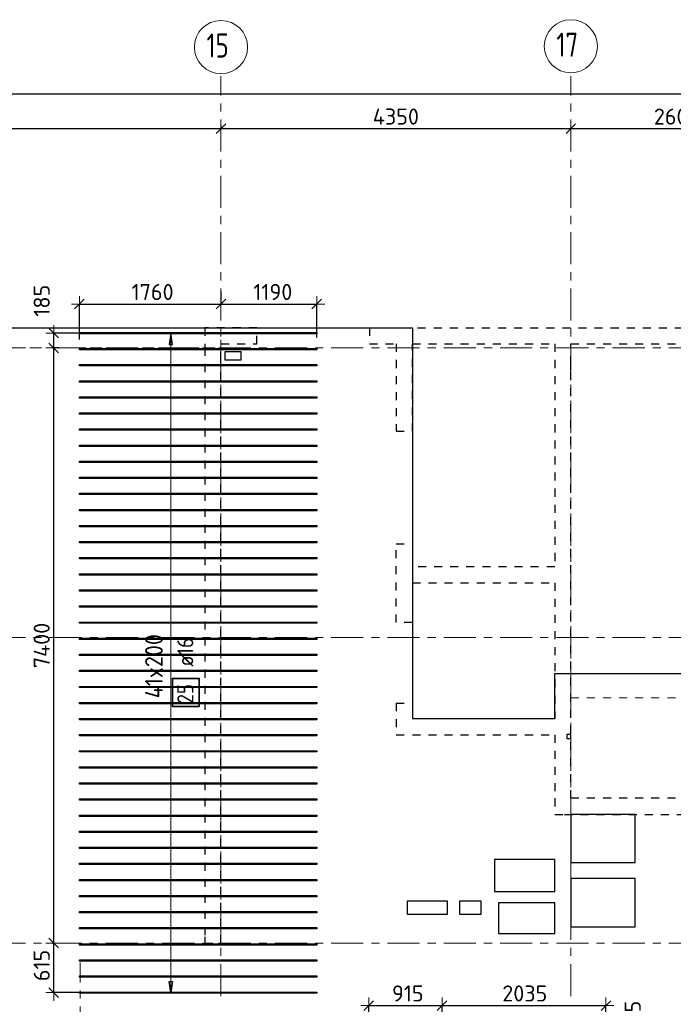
# Model space of a CAD drawing. Header units: metres. Extents: x -38 to 97, y -15 to 21.
# Tile 34 of 132: x 36 to 44, y 8 to 20. Entities that reach past the tile are written whole.
import ezdxf

# ---------------------------------------------------------------- set-up
doc = ezdxf.new("R2010")
doc.units = ezdxf.units.M
doc.header["$PDMODE"] = 65
for name, pattern in [('______11', [0.5, 0.4, -0.05, 0, -0.05]), ('______2', [0.0405, 0.03, -0.0105]), ('______3', [0.5, 0.4, -0.1]), ('______5', [1.1, 0.8, -0.1, 0.1, -0.1])]:
    doc.linetypes.add(name, pattern=pattern)
for name, color, linetype, lineweight in [('XR$2$Осевая линия (1)', 7, '______5', 13), ('XR$2$Размерная линия (1)', 7, 'Continuous', 13), ('XR$4$Балка (1)', 7, '______3', 13), ('XR$4$Перекрытие (1)', 7, 'Continuous', 35), ('XR$4$Размерная линия (1)', 7, 'Continuous', 13)]:
    doc.layers.add(name, color=color, linetype=linetype, lineweight=lineweight)
doc.layers.add('XR$4$Арм.стержн.Доп. Арм верхн.зоны Х', color=7, linetype='Continuous', lineweight=35, true_color=0x8c8cff)
doc.layers.add('XR$6$Стена_ бетон несущ.', color=7, linetype='Continuous', lineweight=70, true_color=0xb4b496)
doc.styles.add('ISOCPEUR', font='txt')
doc.dimstyles.new('DIMSTYLE_3', dxfattribs={"dimtxt": 0.2, "dimasz": 0.2, "dimexe": 0, "dimexo": 0, "dimgap": 0.1, "dimtad": 2, "dimdec": 0, "dimlfac": 1000, "dimrnd": 5, "dimzin": 12, "dimdsep": 46, "dimtxsty": 'ISOCPEUR', "dimblk1": 'ALL_ML_STRICH', "dimblk2": 'ALL_ML_STRICH', "dimsah": 1, "dimcen": 0, "dimclrd": 7, "dimclre": 256, "dimclrt": 7, "dimadec": 0, "dimazin": 0, "dimtfac": 1, "dimtdec": 0, "dimtix": 1, "dimtmove": 2, "dimatfit": 3, "dimfxl": 0, "dimtzin": 0, "dimlwd": 0, "dimlwe": -3, "dimarcsym": 0})
doc.dimstyles.new('DIMSTYLE_33', dxfattribs={"dimtxt": 0.2, "dimasz": 0.2, "dimexe": 0, "dimexo": 0, "dimgap": 0.1, "dimtad": 2, "dimdec": 0, "dimlfac": 1000, "dimrnd": 5, "dimzin": 12, "dimdsep": 46, "dimtxsty": 'ISOCPEUR', "dimblk1": 'ALL_ML_STRICH', "dimblk2": 'ALL_ML_STRICH', "dimsah": 1, "dimcen": 0, "dimclrd": 7, "dimclre": 256, "dimclrt": 7, "dimadec": 0, "dimazin": 0, "dimtfac": 1, "dimtdec": 0, "dimtix": 1, "dimtmove": 2, "dimatfit": 3, "dimfxl": 0, "dimtvp": 1.2, "dimtzin": 0, "dimlwd": 0, "dimlwe": -3, "dimarcsym": 0})

# ---------------------------------------------------------------- blocks, each defined once
blk = doc.blocks.new('ALL_ML_STRICH')
at = {"color": 0, "linetype": 'ByBlock', "lineweight": -2}
for p, q in [((-1, 0), (0.5, 0)), ((-0.3, -0.3), (0.3, 0.3)), ((0, -0.5), (0, 0.5))]:
    blk.add_line(p, q, dxfattribs=at)
blk = doc.blocks.new('*D11')
at = {"layer": 'DEFPOINTS', "color": 7, "linetype": 'Continuous', "lineweight": 13, "transparency": 33554687}
for p in [(0.5, 19.557), (0.5, 19.377), (61.6, 17.12)]:
    blk.add_point(p, dxfattribs=at)
at = {"layer": 'XR$2$Размерная линия (1)', "color": 9, "linetype": 'Continuous', "lineweight": -2, "true_color": 0xc7c7c7, "transparency": 33554687}
for p, q in [((0.5, 19.357), (0.5, 19.557)), ((61.6, 17.14), (61.6, 19.557))]:
    blk.add_line(p, q, dxfattribs=at)
at = {"layer": 'XR$2$Размерная линия (1)', "color": 7, "linetype": 'Continuous', "lineweight": -2, "transparency": 33554687}
blk.add_line((0.5, 19.557), (61.6, 19.557), dxfattribs=at)
at = {"layer": 'XR$2$Размерная линия (1)', "color": 7, "linetype": 'Continuous', "lineweight": 13, "transparency": 33554687, "xscale": 0.2, "yscale": 0.2, "zscale": 0.2, "rotation": 180}
blk.add_blockref('ALL_ML_STRICH', (0.5, 19.557), dxfattribs=at)
at = {"layer": 'XR$2$Размерная линия (1)', "color": 7, "linetype": 'Continuous', "lineweight": 13, "transparency": 33554687, "xscale": 0.2, "yscale": 0.2, "zscale": 0.2}
blk.add_blockref('ALL_ML_STRICH', (61.6, 19.557), dxfattribs=at)
at = {"layer": 'XR$2$Размерная линия (1)', "color": 7, "linetype": 'Continuous', "lineweight": 13, "transparency": 33554687, "insert": (31.1, 19.707), "char_height": 0.2, "width": 1, "attachment_point": 5, "style": 'ISOCPEUR'}
blk.add_mtext('\\A1;{61100}', dxfattribs=at)
blk = doc.blocks.new('*D34')
at = {"layer": 'DEFPOINTS', "color": 7, "linetype": 'Continuous', "lineweight": 13, "transparency": 33554687}
for p in [(32.85, 19.135), (32.85, 19.126), (38.7, 19.186)]:
    blk.add_point(p, dxfattribs=at)
at = {"layer": 'XR$2$Размерная линия (1)', "color": 9, "linetype": 'Continuous', "lineweight": -2, "true_color": 0xc7c7c7, "transparency": 33554687}
for p, q in [((32.85, 19.126), (32.85, 19.126)), ((38.7, 19.166), (38.7, 19.126))]:
    blk.add_line(p, q, dxfattribs=at)
at = {"layer": 'XR$2$Размерная линия (1)', "color": 7, "linetype": 'Continuous', "lineweight": -2, "transparency": 33554687}
blk.add_line((32.85, 19.126), (38.7, 19.126), dxfattribs=at)
at = {"layer": 'XR$2$Размерная линия (1)', "color": 7, "linetype": 'Continuous', "lineweight": 13, "transparency": 33554687, "xscale": 0.2, "yscale": 0.2, "zscale": 0.2, "rotation": 180}
blk.add_blockref('ALL_ML_STRICH', (32.85, 19.126), dxfattribs=at)
at = {"layer": 'XR$2$Размерная линия (1)', "color": 7, "linetype": 'Continuous', "lineweight": 13, "transparency": 33554687, "xscale": 0.2, "yscale": 0.2, "zscale": 0.2}
blk.add_blockref('ALL_ML_STRICH', (38.7, 19.126), dxfattribs=at)
at = {"layer": 'XR$2$Размерная линия (1)', "color": 7, "linetype": 'Continuous', "lineweight": 13, "transparency": 33554687, "insert": (35.785, 19.276), "char_height": 0.2, "width": 0.8, "attachment_point": 5, "style": 'ISOCPEUR'}
blk.add_mtext('\\A1;{5850}', dxfattribs=at)
blk = doc.blocks.new('*D35')
at = {"layer": 'DEFPOINTS', "color": 7, "linetype": 'Continuous', "lineweight": 13, "transparency": 33554687}
for p in [(38.7, 19.186), (38.7, 19.126), (43.05, 19.104)]:
    blk.add_point(p, dxfattribs=at)
at = {"layer": 'XR$2$Размерная линия (1)', "color": 9, "linetype": 'Continuous', "lineweight": -2, "true_color": 0xc7c7c7, "transparency": 33554687}
for p, q in [((38.7, 19.166), (38.7, 19.126)), ((43.05, 19.124), (43.05, 19.126))]:
    blk.add_line(p, q, dxfattribs=at)
at = {"layer": 'XR$2$Размерная линия (1)', "color": 7, "linetype": 'Continuous', "lineweight": -2, "transparency": 33554687}
blk.add_line((38.7, 19.126), (43.05, 19.126), dxfattribs=at)
at = {"layer": 'XR$2$Размерная линия (1)', "color": 7, "linetype": 'Continuous', "lineweight": 13, "transparency": 33554687, "xscale": 0.2, "yscale": 0.2, "zscale": 0.2, "rotation": 180}
blk.add_blockref('ALL_ML_STRICH', (38.7, 19.126), dxfattribs=at)
at = {"layer": 'XR$2$Размерная линия (1)', "color": 7, "linetype": 'Continuous', "lineweight": 13, "transparency": 33554687, "xscale": 0.2, "yscale": 0.2, "zscale": 0.2}
blk.add_blockref('ALL_ML_STRICH', (43.05, 19.126), dxfattribs=at)
at = {"layer": 'XR$2$Размерная линия (1)', "color": 7, "linetype": 'Continuous', "lineweight": 13, "transparency": 33554687, "insert": (40.875, 19.276), "char_height": 0.2, "width": 0.8, "attachment_point": 5, "style": 'ISOCPEUR'}
blk.add_mtext('\\A1;{4350}', dxfattribs=at)
blk = doc.blocks.new('*D36')
at = {"layer": 'DEFPOINTS', "color": 7, "linetype": 'Continuous', "lineweight": 13, "transparency": 33554687}
for p in [(43.05, 19.126), (43.05, 19.104), (45.65, 19.05)]:
    blk.add_point(p, dxfattribs=at)
at = {"layer": 'XR$2$Размерная линия (1)', "color": 9, "linetype": 'Continuous', "lineweight": -2, "true_color": 0xc7c7c7, "transparency": 33554687}
for p, q in [((43.05, 19.124), (43.05, 19.126)), ((45.65, 19.07), (45.65, 19.126))]:
    blk.add_line(p, q, dxfattribs=at)
at = {"layer": 'XR$2$Размерная линия (1)', "color": 7, "linetype": 'Continuous', "lineweight": -2, "transparency": 33554687}
blk.add_line((43.05, 19.126), (45.65, 19.126), dxfattribs=at)
at = {"layer": 'XR$2$Размерная линия (1)', "color": 7, "linetype": 'Continuous', "lineweight": 13, "transparency": 33554687, "xscale": 0.2, "yscale": 0.2, "zscale": 0.2, "rotation": 180}
blk.add_blockref('ALL_ML_STRICH', (43.05, 19.126), dxfattribs=at)
at = {"layer": 'XR$2$Размерная линия (1)', "color": 7, "linetype": 'Continuous', "lineweight": 13, "transparency": 33554687, "xscale": 0.2, "yscale": 0.2, "zscale": 0.2}
blk.add_blockref('ALL_ML_STRICH', (45.65, 19.126), dxfattribs=at)
at = {"layer": 'XR$2$Размерная линия (1)', "color": 7, "linetype": 'Continuous', "lineweight": 13, "transparency": 33554687, "insert": (44.36, 19.276), "char_height": 0.2, "width": 0.8, "attachment_point": 5, "style": 'ISOCPEUR'}
blk.add_mtext('\\A1;{2600}', dxfattribs=at)
blk = doc.blocks.new('*D461')
at = {"layer": 'DEFPOINTS', "color": 7, "linetype": 'Continuous', "lineweight": 13, "transparency": 33554687}
for p in [(40.537, 8.224), (41.45, 8.021), (40.537, 7.616)]:
    blk.add_point(p, dxfattribs=at)
at = {"layer": 'XR$4$Размерная линия (1)', "color": 9, "linetype": 'Continuous', "lineweight": -2, "true_color": 0xc7c7c7, "transparency": 33554687}
for p, q in [((40.537, 7.636), (40.537, 8.224)), ((41.45, 8.041), (41.45, 8.224))]:
    blk.add_line(p, q, dxfattribs=at)
at = {"layer": 'XR$4$Размерная линия (1)', "color": 7, "linetype": 'Continuous', "lineweight": -2, "transparency": 33554687}
blk.add_line((40.537, 8.224), (41.45, 8.224), dxfattribs=at)
at = {"layer": 'XR$4$Размерная линия (1)', "color": 7, "linetype": 'Continuous', "lineweight": 13, "transparency": 33554687, "xscale": 0.2, "yscale": 0.2, "zscale": 0.2, "rotation": 180}
blk.add_blockref('ALL_ML_STRICH', (40.537, 8.224), dxfattribs=at)
at = {"layer": 'XR$4$Размерная линия (1)', "color": 7, "linetype": 'Continuous', "lineweight": 13, "transparency": 33554687, "xscale": 0.2, "yscale": 0.2, "zscale": 0.2}
blk.add_blockref('ALL_ML_STRICH', (41.45, 8.224), dxfattribs=at)
at = {"layer": 'XR$4$Размерная линия (1)', "color": 7, "linetype": 'Continuous', "lineweight": 13, "transparency": 33554687, "insert": (41.023, 8.374), "char_height": 0.2, "width": 0.6, "attachment_point": 5, "style": 'ISOCPEUR'}
blk.add_mtext('\\A1;{915}', dxfattribs=at)
blk = doc.blocks.new('*D462')
at = {"layer": 'DEFPOINTS', "color": 7, "linetype": 'Continuous', "lineweight": 13, "transparency": 33554687}
for p in [(41.45, 8.224), (41.45, 8.021), (43.487, 7.646)]:
    blk.add_point(p, dxfattribs=at)
at = {"layer": 'XR$4$Размерная линия (1)', "color": 9, "linetype": 'Continuous', "lineweight": -2, "true_color": 0xc7c7c7, "transparency": 33554687}
for p, q in [((41.45, 8.041), (41.45, 8.224)), ((43.487, 7.666), (43.487, 8.224))]:
    blk.add_line(p, q, dxfattribs=at)
at = {"layer": 'XR$4$Размерная линия (1)', "color": 7, "linetype": 'Continuous', "lineweight": -2, "transparency": 33554687}
blk.add_line((41.45, 8.224), (43.487, 8.224), dxfattribs=at)
at = {"layer": 'XR$4$Размерная линия (1)', "color": 7, "linetype": 'Continuous', "lineweight": 13, "transparency": 33554687, "xscale": 0.2, "yscale": 0.2, "zscale": 0.2, "rotation": 180}
blk.add_blockref('ALL_ML_STRICH', (41.45, 8.224), dxfattribs=at)
at = {"layer": 'XR$4$Размерная линия (1)', "color": 7, "linetype": 'Continuous', "lineweight": 13, "transparency": 33554687, "xscale": 0.2, "yscale": 0.2, "zscale": 0.2}
blk.add_blockref('ALL_ML_STRICH', (43.487, 8.224), dxfattribs=at)
at = {"layer": 'XR$4$Размерная линия (1)', "color": 7, "linetype": 'Continuous', "lineweight": 13, "transparency": 33554687, "insert": (42.478, 8.374), "char_height": 0.2, "width": 0.8, "attachment_point": 5, "style": 'ISOCPEUR'}
blk.add_mtext('\\A1;{2035}', dxfattribs=at)
blk = doc.blocks.new('*D483')
at = {"layer": 'DEFPOINTS', "color": 7, "linetype": 'Continuous', "lineweight": 13, "transparency": 33554687}
for p in [(38.7, 17.084), (36.94, 16.945), (36.94, 16.483)]:
    blk.add_point(p, dxfattribs=at)
at = {"layer": 'XR$4$Размерная линия (1)', "color": 9, "linetype": 'Continuous', "lineweight": -2, "true_color": 0xc7c7c7, "transparency": 33554687}
for p, q in [((38.7, 17.104), (38.7, 16.945)), ((36.94, 16.503), (36.94, 16.945))]:
    blk.add_line(p, q, dxfattribs=at)
at = {"layer": 'XR$4$Размерная линия (1)', "color": 7, "linetype": 'Continuous', "lineweight": -2, "transparency": 33554687}
blk.add_line((36.94, 16.945), (38.7, 16.945), dxfattribs=at)
at = {"layer": 'XR$4$Размерная линия (1)', "color": 7, "linetype": 'Continuous', "lineweight": 13, "transparency": 33554687, "xscale": 0.2, "yscale": 0.2, "zscale": 0.2, "rotation": 180}
blk.add_blockref('ALL_ML_STRICH', (36.94, 16.945), dxfattribs=at)
at = {"layer": 'XR$4$Размерная линия (1)', "color": 7, "linetype": 'Continuous', "lineweight": 13, "transparency": 33554687, "xscale": 0.2, "yscale": 0.2, "zscale": 0.2}
blk.add_blockref('ALL_ML_STRICH', (38.7, 16.945), dxfattribs=at)
at = {"layer": 'XR$4$Размерная линия (1)', "color": 7, "linetype": 'Continuous', "lineweight": 13, "transparency": 33554687, "insert": (37.85, 17.095), "char_height": 0.2, "width": 0.8, "attachment_point": 5, "style": 'ISOCPEUR'}
blk.add_mtext('\\A1;{1760}', dxfattribs=at)
blk = doc.blocks.new('*D484')
at = {"layer": 'DEFPOINTS', "color": 7, "linetype": 'Continuous', "lineweight": 13, "transparency": 33554687}
for p in [(38.7, 17.084), (38.7, 16.945), (39.89, 16.508)]:
    blk.add_point(p, dxfattribs=at)
at = {"layer": 'XR$4$Размерная линия (1)', "color": 9, "linetype": 'Continuous', "lineweight": -2, "true_color": 0xc7c7c7, "transparency": 33554687}
for p, q in [((38.7, 17.104), (38.7, 16.945)), ((39.89, 16.528), (39.89, 16.945))]:
    blk.add_line(p, q, dxfattribs=at)
at = {"layer": 'XR$4$Размерная линия (1)', "color": 7, "linetype": 'Continuous', "lineweight": -2, "transparency": 33554687}
blk.add_line((38.7, 16.945), (39.89, 16.945), dxfattribs=at)
at = {"layer": 'XR$4$Размерная линия (1)', "color": 7, "linetype": 'Continuous', "lineweight": 13, "transparency": 33554687, "xscale": 0.2, "yscale": 0.2, "zscale": 0.2, "rotation": 180}
blk.add_blockref('ALL_ML_STRICH', (38.7, 16.945), dxfattribs=at)
at = {"layer": 'XR$4$Размерная линия (1)', "color": 7, "linetype": 'Continuous', "lineweight": 13, "transparency": 33554687, "xscale": 0.2, "yscale": 0.2, "zscale": 0.2}
blk.add_blockref('ALL_ML_STRICH', (39.89, 16.945), dxfattribs=at)
at = {"layer": 'XR$4$Размерная линия (1)', "color": 7, "linetype": 'Continuous', "lineweight": 13, "transparency": 33554687, "insert": (39.345, 17.095), "char_height": 0.2, "width": 0.8, "attachment_point": 5, "style": 'ISOCPEUR'}
blk.add_mtext('\\A1;{1190}', dxfattribs=at)
blk = doc.blocks.new('*D485')
at = {"layer": 'DEFPOINTS', "color": 7, "linetype": 'Continuous', "lineweight": 13, "transparency": 33554687}
for p in [(36.587, 9), (36.621, 8.384), (37.025, 8.384)]:
    blk.add_point(p, dxfattribs=at)
at = {"layer": 'XR$4$Размерная линия (1)', "color": 9, "linetype": 'Continuous', "lineweight": -2, "true_color": 0xc7c7c7, "transparency": 33554687}
for p, q in [((36.607, 9), (36.621, 9)), ((37.005, 8.384), (36.621, 8.384))]:
    blk.add_line(p, q, dxfattribs=at)
at = {"layer": 'XR$4$Размерная линия (1)', "color": 7, "linetype": 'Continuous', "lineweight": -2, "transparency": 33554687}
blk.add_line((36.621, 8.384), (36.621, 9), dxfattribs=at)
at = {"layer": 'XR$4$Размерная линия (1)', "color": 7, "linetype": 'Continuous', "lineweight": 13, "transparency": 33554687, "xscale": 0.2, "yscale": 0.2, "zscale": 0.2}
for p, rotation in [((36.621, 9), 90), ((36.621, 8.384), 270)]:
    blk.add_blockref('ALL_ML_STRICH', p, dxfattribs=dict(at, rotation=rotation))
at = {"layer": 'XR$4$Размерная линия (1)', "color": 7, "linetype": 'Continuous', "lineweight": 13, "transparency": 33554687, "insert": (36.471, 8.722), "char_height": 0.2, "width": 0.6, "attachment_point": 5, "rotation": 90, "style": 'ISOCPEUR'}
blk.add_mtext('\\A1;{615}', dxfattribs=at)
blk = doc.blocks.new('*D486')
at = {"layer": 'DEFPOINTS', "color": 7, "linetype": 'Continuous', "lineweight": 13, "transparency": 33554687}
for p in [(36.708, 16.4), (36.587, 9), (36.621, 9)]:
    blk.add_point(p, dxfattribs=at)
at = {"layer": 'XR$4$Размерная линия (1)', "color": 9, "linetype": 'Continuous', "lineweight": -2, "true_color": 0xc7c7c7, "transparency": 33554687}
for p, q in [((36.688, 16.4), (36.621, 16.4)), ((36.607, 9), (36.621, 9))]:
    blk.add_line(p, q, dxfattribs=at)
at = {"layer": 'XR$4$Размерная линия (1)', "color": 7, "linetype": 'Continuous', "lineweight": -2, "transparency": 33554687}
blk.add_line((36.621, 9), (36.621, 16.4), dxfattribs=at)
at = {"layer": 'XR$4$Размерная линия (1)', "color": 7, "linetype": 'Continuous', "lineweight": 13, "transparency": 33554687, "xscale": 0.2, "yscale": 0.2, "zscale": 0.2}
for p, rotation in [((36.621, 16.4), 90), ((36.621, 9), 270)]:
    blk.add_blockref('ALL_ML_STRICH', p, dxfattribs=dict(at, rotation=rotation))
at = {"layer": 'XR$4$Размерная линия (1)', "color": 7, "linetype": 'Continuous', "lineweight": 13, "transparency": 33554687, "insert": (36.471, 12.7), "char_height": 0.2, "width": 0.8, "attachment_point": 5, "rotation": 90, "style": 'ISOCPEUR'}
blk.add_mtext('\\A1;{7400}', dxfattribs=at)
blk = doc.blocks.new('*D487')
at = {"layer": 'DEFPOINTS', "color": 7, "linetype": 'Continuous', "lineweight": 13, "transparency": 33554687}
for p in [(36.99, 16.584), (36.621, 16.4), (36.708, 16.4)]:
    blk.add_point(p, dxfattribs=at)
at = {"layer": 'XR$4$Размерная линия (1)', "color": 9, "linetype": 'Continuous', "lineweight": -2, "true_color": 0xc7c7c7, "transparency": 33554687}
for p, q in [((36.97, 16.584), (36.621, 16.584)), ((36.688, 16.4), (36.621, 16.4))]:
    blk.add_line(p, q, dxfattribs=at)
at = {"layer": 'XR$4$Размерная линия (1)', "color": 7, "linetype": 'Continuous', "lineweight": -2, "transparency": 33554687}
blk.add_line((36.621, 16.4), (36.621, 16.584), dxfattribs=at)
at = {"layer": 'XR$4$Размерная линия (1)', "color": 7, "linetype": 'Continuous', "lineweight": 13, "transparency": 33554687, "xscale": 0.2, "yscale": 0.2, "zscale": 0.2}
for p, rotation in [((36.621, 16.584), 90), ((36.621, 16.4), 270)]:
    blk.add_blockref('ALL_ML_STRICH', p, dxfattribs=dict(at, rotation=rotation))
at = {"layer": 'XR$4$Размерная линия (1)', "color": 7, "linetype": 'Continuous', "lineweight": 13, "transparency": 33554687, "insert": (36.471, 16.987), "char_height": 0.2, "width": 0.6, "attachment_point": 5, "rotation": 90, "style": 'ISOCPEUR'}
blk.add_mtext('\\A1;{185}', dxfattribs=at)
blk = doc.blocks.new('*D639')
at = {"layer": 'DEFPOINTS', "color": 7, "linetype": 'Continuous', "lineweight": 13, "transparency": 33554687}
for p in [(43.412, 7.727), (43.891, 7.4), (43.971, 7.4)]:
    blk.add_point(p, dxfattribs=at)
at = {"layer": 'XR$4$Размерная линия (1)', "color": 9, "linetype": 'Continuous', "lineweight": -2, "true_color": 0xc7c7c7, "transparency": 33554687}
for p, q in [((43.432, 7.727), (43.971, 7.727)), ((43.911, 7.4), (43.971, 7.4))]:
    blk.add_line(p, q, dxfattribs=at)
at = {"layer": 'XR$4$Размерная линия (1)', "color": 7, "linetype": 'Continuous', "lineweight": -2, "transparency": 33554687}
blk.add_line((43.971, 7.4), (43.971, 7.727), dxfattribs=at)
at = {"layer": 'XR$4$Размерная линия (1)', "color": 7, "linetype": 'Continuous', "lineweight": 13, "transparency": 33554687, "xscale": 0.2, "yscale": 0.2, "zscale": 0.2}
for p, rotation in [((43.971, 7.727), 90), ((43.971, 7.4), 270)]:
    blk.add_blockref('ALL_ML_STRICH', p, dxfattribs=dict(at, rotation=rotation))
at = {"layer": 'XR$4$Размерная линия (1)', "color": 7, "linetype": 'Continuous', "lineweight": 13, "transparency": 33554687, "insert": (43.819, 8.072), "char_height": 0.2, "width": 0.6, "attachment_point": 5, "rotation": 90, "style": 'ISOCPEUR'}
blk.add_mtext('\\A1;{325}', dxfattribs=at)

msp = doc.modelspace()

# ---------------------------------------------------------------- linework, layer by layer
at = {"layer": 'XR$2$Осевая линия (1)', "color": 253, "linetype": '______11', "lineweight": 13, "true_color": 0xa0a0a0, "transparency": 33554687}
for p, q in [((38.7, 8.34), (38.7, 19.78)), ((43.05, 8.34), (43.05, 19.78)), ((-2.63, 16.4), (62.6, 16.4)), ((-2.63, 12.8), (62.6, 12.8)), ((-2.63, 9), (62.6, 9)), ((36.95, -3.39), (36.95, 8.76))]:
    msp.add_line(p, q, dxfattribs=at)
at = {"layer": 'XR$2$Осевая линия (1)', "color": 7, "linetype": 'Continuous', "lineweight": 13, "transparency": 33554687}
for centre in [(38.7004, 20.1401), (43.0504, 20.1501)]:
    msp.add_circle(centre, 0.3304, dxfattribs=at)
at = {"layer": 'XR$4$Арм.стержн.Доп. Арм верхн.зоны Х', "color": 253, "linetype": 'Continuous', "lineweight": -3, "true_color": 0xa0a0a0, "transparency": 33554687}
for p, q in [((38.0768, 16.584), (37.9768, 16.584)), ((38.0768, 16.584), (38.1768, 16.584)), ((38.0768, 8.3839), (37.9768, 8.3839)), ((38.0768, 8.3839), (38.1768, 8.3839))]:
    msp.add_line(p, q, dxfattribs=at)
at = {"layer": 'XR$4$Арм.стержн.Доп. Арм верхн.зоны Х', "color": 7, "linetype": 'Continuous', "lineweight": 25, "transparency": 33554687}
for p, q in [((38.0768, 16.584), (38.0568, 16.444)), ((38.0968, 16.444), (38.0768, 16.584)), ((38.0568, 16.444), (38.0968, 16.444)), ((38.0768, 8.3839), (38.0568, 8.524)), ((38.0568, 8.524), (38.0968, 8.524)), ((38.0968, 8.524), (38.0768, 8.3839))]:
    msp.add_line(p, q, dxfattribs=at)
at = {"layer": 'XR$4$Арм.стержн.Доп. Арм верхн.зоны Х', "color": 7, "linetype": 'Continuous', "lineweight": 13, "transparency": 33554687}
for p, q in [((38.0768, 16.584), (38.0768, 16.584)), ((38.0768, 8.3839), (38.0768, 16.584)), ((38.0768, 8.3839), (38.0768, 8.3839))]:
    msp.add_line(p, q, dxfattribs=at)
at = {"layer": 'XR$4$Арм.стержн.Доп. Арм верхн.зоны Х', "color": 7, "linetype": 'Continuous', "lineweight": 25, "transparency": 33554687}
for points in [[(39.8901, 16.576), (36.9401, 16.576), (36.9401, 16.592), (39.8901, 16.592), (39.8901, 16.576)], [(39.8901, 16.376), (36.9401, 16.376), (36.9401, 16.392), (39.8901, 16.392), (39.8901, 16.376)], [(39.8901, 16.176), (36.9401, 16.176), (36.9401, 16.192), (39.8901, 16.192), (39.8901, 16.176)], [(39.8901, 15.976), (36.9401, 15.976), (36.9401, 15.992), (39.8901, 15.992), (39.8901, 15.976)], [(39.8901, 15.776), (36.9401, 15.776), (36.9401, 15.792), (39.8901, 15.792), (39.8901, 15.776)], [(39.8901, 15.576), (36.9401, 15.576), (36.9401, 15.592), (39.8901, 15.592), (39.8901, 15.576)], [(39.8901, 15.376), (36.9401, 15.376), (36.9401, 15.392), (39.8901, 15.392), (39.8901, 15.376)], [(39.8901, 15.176), (36.9401, 15.176), (36.9401, 15.192), (39.8901, 15.192), (39.8901, 15.176)], [(39.8901, 14.976), (36.9401, 14.976), (36.9401, 14.992), (39.8901, 14.992), (39.8901, 14.976)], [(39.8901, 14.776), (36.9401, 14.776), (36.9401, 14.792), (39.8901, 14.792), (39.8901, 14.776)], [(39.8901, 14.576), (36.9401, 14.576), (36.9401, 14.592), (39.8901, 14.592), (39.8901, 14.576)], [(39.8901, 14.376), (36.9401, 14.376), (36.9401, 14.392), (39.8901, 14.392), (39.8901, 14.376)], [(39.8901, 14.176), (36.9401, 14.176), (36.9401, 14.192), (39.8901, 14.192), (39.8901, 14.176)], [(39.8901, 13.976), (36.9401, 13.976), (36.9401, 13.992), (39.8901, 13.992), (39.8901, 13.976)], [(39.8901, 13.7759), (36.9401, 13.7759), (36.9401, 13.792), (39.8901, 13.792), (39.8901, 13.7759)], [(39.8901, 13.576), (36.9401, 13.576), (36.9401, 13.592), (39.8901, 13.592), (39.8901, 13.576)], [(39.8901, 13.376), (36.9401, 13.376), (36.9401, 13.392), (39.8901, 13.392), (39.8901, 13.376)], [(39.8901, 13.176), (36.9401, 13.176), (36.9401, 13.192), (39.8901, 13.192), (39.8901, 13.176)], [(39.8901, 12.976), (36.9401, 12.976), (36.9401, 12.992), (39.8901, 12.992), (39.8901, 12.976)], [(39.8901, 12.776), (36.9401, 12.776), (36.9401, 12.792), (39.8901, 12.792), (39.8901, 12.776)], [(39.8901, 12.576), (36.9401, 12.576), (36.9401, 12.592), (39.8901, 12.592), (39.8901, 12.576)], [(39.8901, 12.376), (36.9401, 12.376), (36.9401, 12.392), (39.8901, 12.392), (39.8901, 12.376)], [(39.8901, 12.176), (36.9401, 12.176), (36.9401, 12.192), (39.8901, 12.192), (39.8901, 12.176)], [(39.8901, 11.976), (36.9401, 11.976), (36.9401, 11.992), (39.8901, 11.992), (39.8901, 11.976)], [(39.8901, 11.776), (36.9401, 11.776), (36.9401, 11.792), (39.8901, 11.792), (39.8901, 11.776)], [(39.8901, 11.576), (36.9401, 11.576), (36.9401, 11.592), (39.8901, 11.592), (39.8901, 11.576)], [(39.8901, 11.376), (36.9401, 11.376), (36.9401, 11.392), (39.8901, 11.392), (39.8901, 11.376)], [(39.8901, 11.176), (36.9401, 11.176), (36.9401, 11.192), (39.8901, 11.192), (39.8901, 11.176)], [(39.8901, 10.976), (36.9401, 10.976), (36.9401, 10.992), (39.8901, 10.992), (39.8901, 10.976)], [(39.8901, 10.776), (36.9401, 10.776), (36.9401, 10.792), (39.8901, 10.792), (39.8901, 10.776)], [(39.8901, 10.576), (36.9401, 10.576), (36.9401, 10.592), (39.8901, 10.592), (39.8901, 10.576)], [(39.8901, 10.376), (36.9401, 10.376), (36.9401, 10.392), (39.8901, 10.392), (39.8901, 10.376)], [(39.8901, 10.176), (36.9401, 10.176), (36.9401, 10.192), (39.8901, 10.192), (39.8901, 10.176)], [(39.8901, 9.976), (36.9401, 9.976), (36.9401, 9.992), (39.8901, 9.992), (39.8901, 9.976)], [(39.8901, 9.776), (36.9401, 9.776), (36.9401, 9.792), (39.8901, 9.792), (39.8901, 9.776)], [(39.8901, 9.576), (36.9401, 9.576), (36.9401, 9.592), (39.8901, 9.592), (39.8901, 9.576)], [(39.8901, 9.376), (36.9401, 9.376), (36.9401, 9.392), (39.8901, 9.392), (39.8901, 9.376)], [(39.8901, 9.176), (36.9401, 9.176), (36.9401, 9.192), (39.8901, 9.192), (39.8901, 9.176)], [(39.8901, 8.976), (36.9401, 8.976), (36.9401, 8.992), (39.8901, 8.992), (39.8901, 8.976)], [(39.8901, 8.776), (36.9401, 8.776), (36.9401, 8.792), (39.8901, 8.792), (39.8901, 8.776)], [(39.8901, 8.576), (36.9401, 8.576), (36.9401, 8.592), (39.8901, 8.592), (39.8901, 8.576)], [(39.8901, 8.376), (36.9401, 8.376), (36.9401, 8.3919), (39.8901, 8.3919), (39.8901, 8.376)]]:
    msp.add_lwpolyline(points, dxfattribs=at)
at = {"layer": 'XR$4$Арм.стержн.Доп. Арм верхн.зоны Х', "color": 7, "linetype": 'Continuous', "lineweight": 35, "transparency": 33554687}
msp.add_lwpolyline([(38.4299, 11.9436), (38.4299, 12.2902), (38.0966, 12.2902), (38.0966, 11.9436), (38.4299, 11.9436)], dxfattribs=at)
at = {"layer": 'XR$4$Балка (1)', "color": 7, "linetype": '______2', "lineweight": 18, "transparency": 33554687}
for p, q in [((38.7, 16.4002), (38.7, 16.6502)), ((32.725, 16.4002), (38.7, 16.4002)), ((43.05, 12.3502), (43.05, 12.0502)), ((43.05, 12.0502), (44.58, 12.0502))]:
    msp.add_line(p, q, dxfattribs=at)
at = {"layer": 'XR$4$Перекрытие (1)', "color": 7, "linetype": 'Continuous', "lineweight": 25, "transparency": 33554687}
for p, q in [((32.725, 16.6502), (41.0797, 16.6502)), ((41.0797, 16.6502), (41.0797, 11.7903)), ((38.95, 16.3503), (38.75, 16.3502)), ((38.75, 16.3502), (38.75, 16.2503)), ((38.95, 16.2504), (38.95, 16.3503)), ((38.75, 16.2503), (38.95, 16.2504)), ((42.85, 11.7903), (42.85, 12.3502)), ((42.85, 12.3502), (44.58, 12.3502)), ((41.0797, 11.7903), (42.85, 11.7903)), ((43, 11.5937), (43, 11.5437)), ((43.05, 11.5937), (43, 11.5937)), ((43, 11.5437), (43.05, 11.5437)), ((43.05, 11.5437), (43.05, 11.5937)), ((43.05, 10.6006), (43.05, 10.0006)), ((43.85, 10.6006), (43.05, 10.6006)), ((43.85, 10.0006), (43.85, 10.6006)), ((42.1, 10.0398), (42.1, 9.6398)), ((42.85, 10.0398), (42.1, 10.0398)), ((42.85, 9.6398), (42.85, 10.0398)), ((43.05, 10.0006), (43.85, 10.0006)), ((43.05, 9.8018), (43.05, 9.2018)), ((43.85, 9.8018), (43.05, 9.8018)), ((43.85, 9.2018), (43.85, 9.8018)), ((42.1, 9.6398), (42.85, 9.6398)), ((41.0154, 9.5195), (41.0154, 9.3595)), ((41.5154, 9.5195), (41.0154, 9.5195)), ((41.5154, 9.3595), (41.5154, 9.5195)), ((41.6656, 9.5195), (41.6656, 9.3595)), ((41.9356, 9.5195), (41.6656, 9.5195)), ((41.9356, 9.3595), (41.9356, 9.5195)), ((42.1506, 9.4995), (42.1506, 9.1195)), ((42.8506, 9.4995), (42.1506, 9.4995)), ((42.8506, 9.1195), (42.8506, 9.4995)), ((41.0154, 9.3595), (41.5154, 9.3595)), ((41.6656, 9.3595), (41.9356, 9.3595)), ((43.05, 9.2018), (43.85, 9.2018)), ((42.1506, 9.1195), (42.8506, 9.1195))]:
    msp.add_line(p, q, dxfattribs=at)
at = {"layer": 'XR$6$Стена_ бетон несущ.', "color": 253, "linetype": '______2', "lineweight": -3, "true_color": 0xa0a0a0, "transparency": 33554687}
for p, q in [((38.5, 16.65), (38.5, 16.4)), ((39.145, 16.65), (38.5, 16.65)), ((39.145, 16.45), (39.145, 16.65)), ((40.545, 16.65), (45.65, 16.65)), ((40.545, 16.65), (40.545, 16.45)), ((38.7, 16.2493), (38.7, 16.45)), ((38.7, 16.45), (39.145, 16.45)), ((40.545, 16.45), (40.8797, 16.45)), ((40.8797, 16.45), (40.8797, 15.365)), ((41.0797, 15.365), (41.0797, 16.45)), ((41.0797, 16.45), (42.85, 16.45)), ((42.85, 16.45), (42.85, 13.68)), ((43.05, 16.199), (43.05, 16.45)), ((43.05, 16.45), (45.65, 16.45)), ((38.5, 16.4), (38.5, 10.6)), ((38.7, 16.1693), (38.7, 16.2493)), ((38.7, 9), (38.7, 16.1693)), ((43.05, 16.119), (43.05, 16.199)), ((43.05, 10.8), (43.05, 16.119)), ((40.8797, 15.365), (41.0797, 15.365)), ((40.8797, 13.965), (41.0797, 13.965)), ((40.8797, 12.985), (40.8797, 13.965)), ((41.0797, 13.965), (41.0797, 13.68)), ((42.85, 13.68), (41.0797, 13.68)), ((41.0797, 13.48), (42.85, 13.48)), ((41.0797, 13.48), (41.0797, 12.985)), ((42.85, 13.48), (42.85, 11.79)), ((41.0797, 12.985), (40.8797, 12.985)), ((40.8797, 11.985), (41.0797, 11.985)), ((40.8797, 11.985), (40.8797, 11.59)), ((41.0797, 11.985), (41.0797, 11.79)), ((42.85, 11.79), (41.0797, 11.79)), ((40.8797, 11.59), (42.85, 11.59)), ((42.85, 11.59), (42.85, 10.8)), ((42.85, 10.8), (42.85, 10.6)), ((45.55, 10.8), (43.05, 10.8)), ((38.5, 10.6), (38.5, 9.0795)), ((42.85, 10.6), (42.97, 10.6)), ((42.97, 10.6), (45.65, 10.6)), ((38.5, 9.0795), (38.5, 9)), ((38.5, 9), (38.7, 9))]:
    msp.add_line(p, q, dxfattribs=at)

# ---------------------------------------------------------------- texts
at = {"layer": 'XR$2$Осевая линия (1)', "color": 7, "linetype": 'Continuous', "lineweight": 13, "transparency": 33554687, "char_height": 0.3, "width": 0.472281, "attachment_point": 7, "style": 'ISOCPEUR'}
for s, insert in [('\\W0.75;15', (38.5204, 20.0096)), ('\\W0.75;17', (42.8704, 20.0196))]:
    msp.add_mtext(s, dxfattribs=dict(at, insert=insert))
at = {"layer": 'XR$4$Арм.стержн.Доп. Арм верхн.зоны Х', "color": 7, "linetype": 'Continuous', "lineweight": 13, "transparency": 33554687, "insert": (37.9768, 12.044), "char_height": 0.22, "width": 1.001587, "attachment_point": 7, "rotation": 90, "style": 'ISOCPEUR'}
msp.add_mtext('\\W0.91;41x200', dxfattribs=at)
at = {"layer": 'XR$4$Арм.стержн.Доп. Арм верхн.зоны Х', "color": 7, "linetype": 'Continuous', "lineweight": 25, "transparency": 33554687, "char_height": 0.2, "attachment_point": 7, "rotation": 90, "style": 'ISOCPEUR'}
for s, insert, width in [('\\W0.89; ø16 ', (38.3566, 12.3236), 0.749105), ('\\W0.87;25', (38.3566, 11.9769), 0.367208)]:
    msp.add_mtext(s, dxfattribs=dict(at, insert=insert, width=width))

# ---------------------------------------------------------------- dimensions: what is measured, and where the dimension line sits
at = {"layer": 'XR$2$Размерная линия (1)', "color": 7, "linetype": 'Continuous', "lineweight": 13, "transparency": 33554687}
for base, p1, p2, picture, middle in [((61.6, 19.5574), (0.5, 19.3568), (61.6, 17.1397), '*D11', (31.1, 19.7074)), ((38.7, 19.1261), (32.85, 19.1261), (38.7, 19.1656), '*D34', (35.785, 19.2761)), ((43.05, 19.1261), (38.7, 19.1656), (43.05, 19.1244), '*D35', (40.875, 19.2761)), ((45.65, 19.1261), (43.05, 19.1244), (45.65, 19.0702), '*D36', (44.36, 19.2761))]:
    dim = msp.add_linear_dim(base=base, p1=p1, p2=p2, dimstyle='DIMSTYLE_3', override={"dimpost": '<>', "dimclrd": 7, "dimclre": 9, "dimclrt": 7, "dimlwd": 0, "dimlwe": 65533}, dxfattribs=at)
    dim.commit()
    dim.dimension.update_dxf_attribs({"geometry": picture, "text_midpoint": middle, "dimtype": 160})
at = {"layer": 'XR$4$Размерная линия (1)', "color": 7, "linetype": 'Continuous', "lineweight": 13, "transparency": 33554687}
for base, p1, p2, dimstyle, picture, middle in [((36.6211, 16.584), (36.6879, 16.4), (36.9699, 16.584), 'DIMSTYLE_33', '*D487', (36.4714, 16.9866)), ((36.6211, 16.4), (36.6067, 9), (36.6879, 16.4), 'DIMSTYLE_3', '*D486', (36.4711, 12.7)), ((36.6211, 9), (37.0046, 8.3839), (36.6067, 9), 'DIMSTYLE_3', '*D485', (36.4711, 8.722)), ((43.9706, 7.7272), (43.9115, 7.4), (43.4324, 7.7272), 'DIMSTYLE_33', '*D639', (43.8191, 8.0724))]:
    dim = msp.add_linear_dim(base=base, p1=p1, p2=p2, angle=90, dimstyle=dimstyle, override={"dimpost": '<>', "dimclrd": 7, "dimclre": 9, "dimclrt": 7, "dimlwd": 0, "dimlwe": 65533}, dxfattribs=at)
    dim.commit()
    dim.dimension.update_dxf_attribs({"geometry": picture, "text_midpoint": middle, "dimtype": 160})
for base, p1, p2, picture, middle in [((38.7, 16.9445), (36.9401, 16.5034), (38.7, 17.1035), '*D483', (37.8501, 17.0945)), ((39.8901, 16.9445), (38.7, 17.1035), (39.8901, 16.5277), '*D484', (39.3451, 17.0945)), ((41.45, 8.2241), (40.5369, 7.6358), (41.45, 8.0413), '*D461', (41.0234, 8.3741)), ((43.4869, 8.2241), (41.45, 8.0413), (43.4869, 7.6662), '*D462', (42.4784, 8.3741))]:
    dim = msp.add_linear_dim(base=base, p1=p1, p2=p2, dimstyle='DIMSTYLE_3', override={"dimpost": '<>', "dimclrd": 7, "dimclre": 9, "dimclrt": 7, "dimlwd": 0, "dimlwe": 65533}, dxfattribs=at)
    dim.commit()
    dim.dimension.update_dxf_attribs({"geometry": picture, "text_midpoint": middle, "dimtype": 160})

doc.saveas('drawing.dxf')
